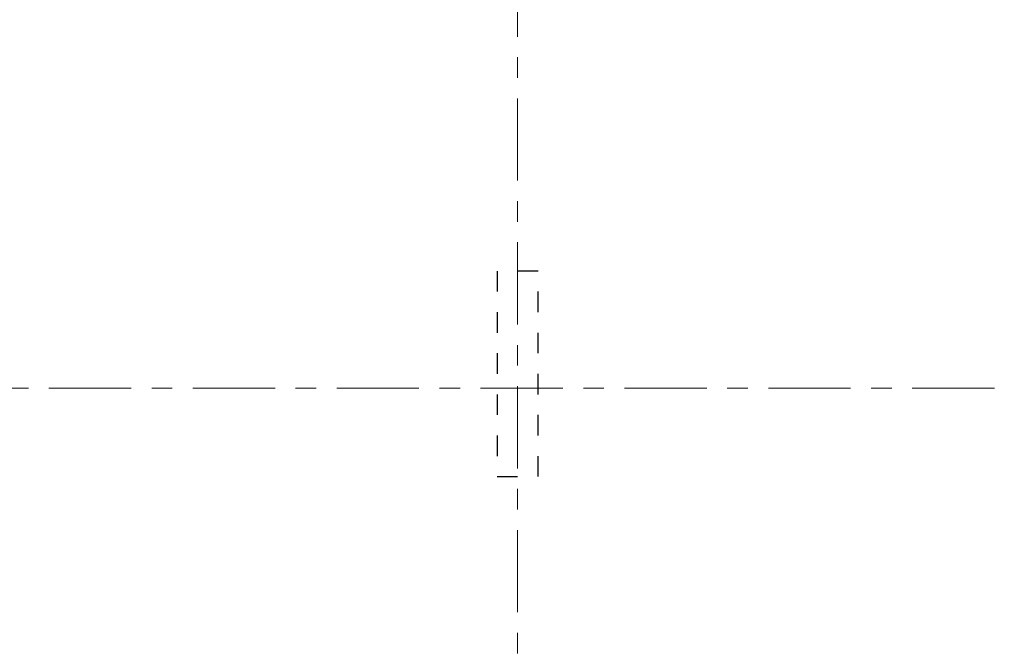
# Model space of a CAD drawing. Header units: metres. Extents: x -38 to 93, y -15 to 21.
# Tile 57 of 194: x 52.53 to 57.32, y 2.02 to 5.09. Entities that reach past the tile are written whole.
import ezdxf

# ---------------------------------------------------------------- set-up
doc = ezdxf.new("R2010")
doc.units = ezdxf.units.M
for name, pattern in [('______11', [0.5, 0.4, -0.05, 0, -0.05]), ('______2', [0.0405, 0.03, -0.0105]), ('______5', [1.1, 0.8, -0.1, 0.1, -0.1])]:
    doc.linetypes.add(name, pattern=pattern)
doc.layers.add('XR$2$Осевая линия (1)', color=7, linetype='______5', lineweight=13)
doc.layers.add('XR$6$Стена_ бетон несущ.', color=7, linetype='Continuous', lineweight=70, true_color=0xb4b496)

msp = doc.modelspace()

# ---------------------------------------------------------------- linework, layer by layer
at = {"layer": 'XR$2$Осевая линия (1)', "color": 253, "linetype": '______11', "lineweight": 13, "true_color": 0xa0a0a0, "transparency": 33554687}
for p, q in [((54.95, -3.39), (54.95, 8.98)), ((-2.63, 3.3), (62.6, 3.3))]:
    msp.add_line(p, q, dxfattribs=at)
at = {"layer": 'XR$6$Стена_ бетон несущ.', "color": 253, "linetype": '______2', "lineweight": -3, "true_color": 0xa0a0a0, "transparency": 33554687}
for p, q in [((55.05, 3.87), (54.85, 3.87)), ((54.85, 3.87), (54.85, 2.87)), ((55.05, 2.87), (55.05, 3.87)), ((54.85, 2.87), (55.05, 2.87))]:
    msp.add_line(p, q, dxfattribs=at)

doc.saveas('drawing.dxf')
